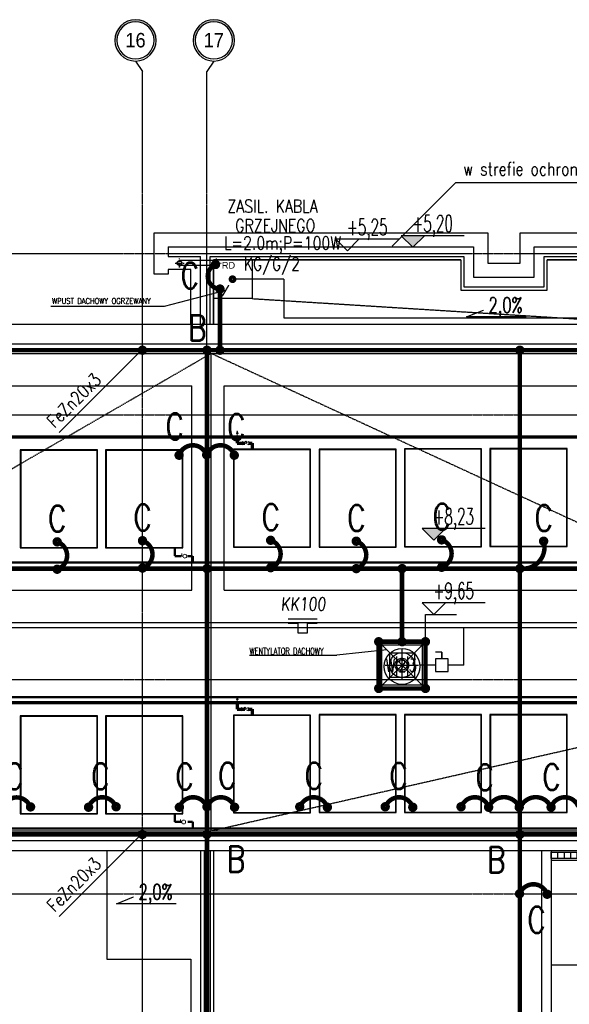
# Model space of a CAD drawing. Extents: x 3880 to 129921, y -116796 to -57711.
# Tile 21 of 110: x 10465 to 11316, y -98074 to -96549. Entities that reach past the tile are written whole.
import ezdxf
from ezdxf.enums import TextEntityAlignment as Align

# ---------------------------------------------------------------- set-up
doc = ezdxf.new("R2010")
doc.units = 0
doc.header["$LTSCALE"] = 2
for name, pattern in [('CENTER', [2, 1.25, -0.25, 0.25, -0.25]), ('DASHDOT2', [12.7, 6.35, -3.175, 0, -3.175]), ('DASHED', [0.75, 0.5, -0.25]), ('DIVIDE2', [0.625, 0.25, -0.125, 0, -0.125, 0, -0.125])]:
    doc.linetypes.add(name, pattern=pattern)
doc.layers.get('0').update_dxf_attribs({"color": 101, "linetype": 'CONTINUOUS'})
for name, color, linetype, lineweight in [('2DH_PLS_glp', 202, 'DASHED', 50), ('2DH_PLS_glz', 86, 'CONTINUOUS', 70), ('2DH_SYM', 41, 'CONTINUOUS', 18)]:
    doc.layers.add(name, color=color, linetype=linetype, lineweight=lineweight)
for name, color, linetype in [('E35', 6, 'CONTINUOUS'), ('E50', 3, 'CONTINUOUS'), ('Ele-balustrada', 114, 'CONTINUOUS'), ('Ins-kan', 54, 'CONTINUOUS'), ('Ins-went', 141, 'CONTINUOUS'), ('Ins-wod', 152, 'CONTINUOUS'), ('KOLEKTORY_BMK_SOLAR_2_51', 1, 'CONTINUOUS'), ('Opis-rzedne', 52, 'CONTINUOUS'), ('Opis-spadki', 61, 'CONTINUOUS'), ('Os-osie glowne', 1, 'CENTER'), ('Os-osie-opis', 2, 'CONTINUOUS'), ('Sch-opis', 51, 'CONTINUOUS'), ('W-idok', 9, 'CONTINUOUS')]:
    doc.layers.add(name, color=color, linetype=linetype)
doc.styles.add('CP_ATTR', font='ROMANS.SHX')
doc.styles.add('dwg_opis duży', font='ARIAL.TTF', dxfattribs={"width": 0.9})
doc.styles.add('dwg_opis podstawowy', font='romans.shx', dxfattribs={"width": 0.9})
doc.styles.add('ROMANS', font='romans', dxfattribs={"width": 0.85})
doc.styles.add('tab-bud$0$ROMANS', font='romans', dxfattribs={"width": 0.7})
doc.styles.add('TYTUL2', font='ARIAL.TTF')
doc.dimstyles.new('CHMIELNA', dxfattribs={"dimscale": 3.5, "dimtxt": 4, "dimasz": 1.5, "dimexe": 3, "dimexo": 0, "dimgap": 1, "dimtad": 1, "dimdec": 1, "dimrnd": 0.5, "dimzin": 12, "dimdsep": 46, "dimtxsty": 'ROMANS', "dimblk": 'DIMTICK', "dimcen": 0.09, "dimse1": 1, "dimse2": 1, "dimclrd": 143, "dimclrt": 53, "dimadec": 0, "dimazin": 0, "dimtfac": 1, "dimtdec": 1, "dimtix": 1, "dimtmove": 2, "dimatfit": 2, "dimldrblk": 'ARCHTICK', "dimfxl": 0, "dimtolj": 1, "dimtzin": 0, "dimarcsym": 0})

# ---------------------------------------------------------------- blocks, each defined once
blk = doc.blocks.new('odwodnienie-liniowe2_mb')
at = {"ltscale": 25}
for p, q in [((0, 7.5), (100, 7.5)), ((10, 5), (10, -5)), ((20, 5), (20, -5)), ((30, 5), (30, -5)), ((40, 5), (40, -5)), ((50, 5), (50, -5)), ((60, 5), (60, -5)), ((70, 5), (70, -5)), ((80, 5), (80, -5)), ((90, 5), (90, -5)), ((0, -7.5), (100, -7.5))]:
    blk.add_line(p, q, dxfattribs=at)
blk.add_lwpolyline([(0, 5), (100, 5), (100, -5), (0, -5)], close=True, dxfattribs=at)
blk = doc.blocks.new('SPADKI')
at = {"ltscale": 25}
blk.add_lwpolyline([(0, 0), (0, -70), (-8, -50), (-8, -50)], dxfattribs=at)
at = {"ltscale": 25, "style": 'ROMANS', "width": 0.7}
blk.add_attdef('SP%', text='', height=18, rotation=90, dxfattribs=at).set_placement((-4.9, -24), align=Align.CENTER)
blk = doc.blocks.new('_gkjgskfjgkdfh')
at = {"linetype": 'DASHDOT2', "ltscale": 0.5}
for points in [[(-7, 0), (7, 0)], [(0, -7), (0, 7)], [(0, 0), (0, -7)]]:
    blk.add_lwpolyline(points, dxfattribs=at)
at = {"ltscale": 2}
for radius in [3.75, 3.25]:
    blk.add_circle((0, 0), radius, dxfattribs=at)
blk = doc.blocks.new('dwg_kota kons 50')
blk.add_hatch(color=256).paths.add_polyline_path([(9, 9), (-9, 9), (0, 0)])
blk.add_lwpolyline([(39.75, 9), (-9, 9), (0, 0), (9, 9)])
at = {"style": 'dwg_opis podstawowy', "width": 0.6}
blk.add_attdef('KOTA_KONS', text='', height=12.75, dxfattribs=at).set_placement((15.375, 8.25), align=Align.BOTTOM_CENTER)
blk = doc.blocks.new('dwg_kota arch 50')
blk.add_lwpolyline([(39.75, 9), (-9, 9), (0, 0), (9, 9)])
at = {"style": 'dwg_opis podstawowy', "width": 0.6}
blk.add_attdef('KOTA_ARCH', text='', height=12.75, dxfattribs=at).set_placement((15.375, 8.25), align=Align.BOTTOM_CENTER)
blk = doc.blocks.new('_opis_osi_liczbowy')
blk.add_hatch(color=256).paths.add_polyline_path([(32, 32), (32, 28.8, -1), (32, -28.8), (32, -32, 1)])
for radius in [32, 28.8]:
    blk.add_circle((32, 0), radius)
at = {"style": 'dwg_opis duży', "width": 0.9}
blk.add_attdef('AXNAMEH', text='', height=22.4, rotation=90, dxfattribs=at).set_placement((32, 0), align=Align.MIDDLE_CENTER)
blk = doc.blocks.new('DIMTICK')
for p, q in [((-1, 0), (1, 0)), ((0, 1), (0, -1))]:
    blk.add_line(p, q)
at = {"const_width": 0.141}
blk.add_lwpolyline([(0.71, 0.71), (-0.71, -0.71)], dxfattribs=at)
blk = doc.blocks.new('CPHS_858')
for p, q in [((0, 0.75), (-0.15, 0.35)), ((-0.15, 0.35), (0.15, 0.35)), ((0.15, 0.35), (0, 0.75)), ((0, 0), (0, 0.35))]:
    blk.add_line(p, q)
blk.add_solid([(-0.15, 0.35), (0, 0.75), (0.15, 0.35)])
at = {"linetype": 'ByBlock', "style": 'CP_ATTR', "flags": 9}
for tag in ['OTHER', 'WEIGHT', 'VOLTAGE', 'POWER', 'FLOW', 'TEMPERATURE', 'PN', 'DN', 'CHARACTER', 'ORDER-NO', 'PRODUCT-TYPE', 'ARTICLE', 'PRODUCER', 'NUMBER', 'GROUP', 'NAME']:
    blk.add_attdef(tag, text='', height=0.00005, dxfattribs=at).set_placement((-0.09, -0.02), align=Align.MIDDLE_LEFT)
blk = doc.blocks.new('CPHS_873')
for p, q in [((0, 0.3), (0, 0.5)), ((0, 0.5), (0.4, 0.5))]:
    blk.add_line(p, q)
blk.add_circle((0, 0), 0.3)
at = {"linetype": 'ByBlock', "style": 'CP_ATTR', "flags": 9}
for tag in ['OTHER', 'WEIGHT', 'VOLTAGE', 'POWER', 'FLOW', 'TEMPERATURE', 'PN', 'DN', 'CHARACTER', 'ORDER-NO', 'PRODUCT-TYPE', 'ARTICLE', 'PRODUCER', 'NUMBER', 'GROUP', 'NAME']:
    blk.add_attdef(tag, text='', height=0.00005, dxfattribs=at).set_placement((-0.09, -0.02), align=Align.MIDDLE_LEFT)
blk = doc.blocks.new('CPHS_009')
for p, q in [((-0.5, 0.25), (0.5, -0.25)), ((0.5, 0.25), (-0.5, -0.25)), ((-0.5, -0.25), (-0.5, 0.25)), ((-0.2, 0.1), (0, 0.3)), ((0, 0.3), (0.2, 0.1)), ((0.5, -0.25), (0.5, 0.25))]:
    blk.add_line(p, q)
at = {"linetype": 'ByBlock', "style": 'CP_ATTR', "flags": 9}
for tag in ['NAME', 'GROUP', 'NUMBER', 'PRODUCER', 'ARTICLE', 'PRODUCT-TYPE', 'ORDER-NO', 'CHARACTER', 'DN', 'PN', 'TEMPERATURE', 'FLOW', 'POWER', 'VOLTAGE', 'WEIGHT', 'OTHER']:
    blk.add_attdef(tag, text='', height=0.00005, dxfattribs=at).set_placement((-0.09, -0.02), align=Align.MIDDLE_LEFT)
blk = doc.blocks.new('A$C396C56EA')
at = {"layer": 'E35'}
for p, q in [((0, 0), (45, 0)), ((0, -6.9), (15, -6.9)), ((15, -6.9), (15, -21.9)), ((30, -21.9), (30, -6.9)), ((30, -6.9), (45, -6.9)), ((15, -21.9), (30, -21.9))]:
    blk.add_line(p, q, dxfattribs=at)

msp = doc.modelspace()

# ---------------------------------------------------------------- linework, layer by layer
at = {"layer": '2DH_PLS_glp'}
for p, q in [((10704.911, -97367.19), (10704.911, -97375.27)), ((10704.911, -97368.383), (10704.911, -97380.27)), ((10704.911, -97380.27), (10715.27, -97380.27)), ((10725.27, -97380.27), (10732.773, -97380.27)), ((10732.773, -97380.27), (10732.773, -97390.217)), ((10012.986, -97390.217), (16669.949, -97390.217)), ((13700.079, -97598.504), (9315.56, -97598.504)), ((10704.911, -97778.979), (10704.911, -97787.059)), ((10704.911, -97780.172), (10704.911, -97792.059)), ((10704.911, -97792.059), (10715.27, -97792.059)), ((10725.27, -97792.059), (10732.773, -97792.059)), ((10732.773, -97792.059), (10732.773, -97802.006)), ((10012.986, -97802.006), (16669.949, -97802.006))]:
    msp.add_line(p, q, dxfattribs=at)
at = {"layer": '2DH_PLS_glz'}
for p, q in [((9323.306, -97195.317), (14384.61, -97195.611)), ((10801.672, -97193.897), (10801.672, -97205.378)), ((10801.672, -97205.378), (10813.227, -97205.378)), ((10819.227, -97205.378), (10824.887, -97205.378)), ((10824.887, -97205.378), (10824.887, -97214.607)), ((9323.306, -97607.106), (13702.707, -97607.106)), ((10801.672, -97605.686), (10801.672, -97617.167)), ((10801.672, -97617.167), (10813.227, -97617.167)), ((10819.227, -97617.167), (10824.887, -97617.167)), ((10824.887, -97617.167), (10824.887, -97626.396))]:
    msp.add_line(p, q, dxfattribs=at)
at = {"layer": 'E35'}
for p, q in [((11041.462, -96899.911), (11140.029, -96801.345)), ((11140.029, -96801.345), (11481.561, -96801.345)), ((10525.505, -97188.648), (10654.673, -97059.48)), ((10525.505, -97188.648), (10654.673, -97059.48)), ((10525.505, -97938.648), (10654.673, -97809.48)), ((10525.505, -97938.648), (10654.673, -97809.48))]:
    msp.add_line(p, q, dxfattribs=at)
at = {"layer": 'E35', "ltscale": 0.5}
msp.add_line((11118.487, -97529.143), (11108.487, -97529.143), dxfattribs=at)
for points in [[(11118.487, -97539.143), (11118.487, -97529.143), (11118.487, -97529.143), (11118.487, -97539.143)], [(11128.487, -97559.143), (11128.487, -97539.143), (11108.487, -97539.143), (11108.487, -97559.143)]]:
    msp.add_lwpolyline(points, close=True, dxfattribs=at)
at = {"layer": 'E50'}
for p, q in [((10873.883, -96951.302), (10794.289, -96951.302)), ((10873.883, -96951.302), (10873.883, -97011.288)), ((10873.883, -97011.288), (12061.809, -97011.288)), ((12112.579, -97491.575), (9295.611, -97491.575)), ((11152.527, -97549.143), (11152.527, -97491.575)), ((11108.487, -97549.143), (11084.446, -97549.143)), ((11152.527, -97549.143), (11128.487, -97549.143))]:
    msp.add_line(p, q, dxfattribs=at)
at = {"layer": 'E50', "const_width": 7}
for points in [[(10767.882, -96928.467, 0.78481799), (10774.138, -96966.409, 2.21832926)], [(10711.503, -97223.951, -0.71386373), (10753.774, -97223.279, -2.21832926)], [(10796.943, -97223.951, 0.71386373), (10754.673, -97223.279, 2.21832926)], [(11118.121, -97355.05, -0.71386373), (11118.792, -97397.321, -2.21832926)], [(10522.67, -97358.108, -0.71386373), (10523.341, -97400.379, -2.21832926)], [(10654.85, -97356.333, -0.71386373), (10655.522, -97398.604, -2.21832926)], [(10853.313, -97355.703, -0.71386373), (10853.985, -97397.973, -2.21832926)], [(10985.941, -97357.124, -0.71386373), (10986.613, -97399.395, -2.21832926)], [(11276.076, -97357.124, -0.54263803), (11239.933, -97399.395, -2.21832926)], [(10438.728, -97769.415, -0.71386373), (10480.999, -97768.744, -2.21832926)], [(10571.269, -97769.2, -0.71386373), (10613.54, -97768.528, -2.21832926)], [(10711.953, -97769.2, -0.71386373), (10754.223, -97768.528, -2.21832926)], [(10797.393, -97769.2, 0.71386373), (10755.122, -97768.528, 2.21832926)], [(10941.1, -97769.2, 0.71386373), (10898.83, -97768.528, 2.21832926)], [(11073.438, -97769.2, 0.71386373), (11031.167, -97768.528, 2.21832926)], [(11190.895, -97769.2, 0.71386373), (11148.624, -97768.528, 2.21832926)], [(11238.252, -97769.2, 0.65773453), (11190.895, -97769.2, 2.21832926)], [(11240.27, -97769.2, -0.65773453), (11287.627, -97769.2, -2.21832926)], [(11287.627, -97769.2, -0.71386373), (11329.898, -97768.528, -2.21832926)], [(11281.532, -97903.974, 0.71386373), (11239.261, -97903.302, 2.21832926)]]:
    msp.add_lwpolyline(points, format="xyb", dxfattribs=at)
for points in [[(10771.632, -96928.467, 1), (10764.132, -96928.467, 1)], [(10794.289, -96948.802, -1), (10794.289, -96953.802, -1)], [(10778.56, -96966.595, 1), (10771.06, -96966.595, 1)], [(10750.923, -97061.302, -1), (10758.423, -97061.302, -1)], [(11235.511, -97061.302, -1), (11243.011, -97061.302, -1)], [(10711.503, -97227.701, -1), (10711.503, -97220.201, -1)], [(10754.223, -97226.991, -1), (10754.223, -97219.491, -1)], [(10796.943, -97227.701, 1), (10796.943, -97220.201, 1)], [(10518.92, -97358.108, -1), (10526.42, -97358.108, -1)], [(10651.1, -97356.333, -1), (10658.6, -97356.333, -1)], [(10849.563, -97355.703, -1), (10857.063, -97355.703, -1)], [(10982.191, -97357.124, -1), (10989.691, -97357.124, -1)], [(11114.371, -97355.05, -1), (11121.871, -97355.05, -1)], [(11272.326, -97357.124, -1), (11279.826, -97357.124, -1)], [(10518.92, -97400.565, -1), (10526.42, -97400.565, -1)], [(10651.1, -97398.79, -1), (10658.6, -97398.79, -1)], [(10750.923, -97399.581, -1), (10758.423, -97399.581, -1)], [(10849.563, -97398.159, -1), (10857.063, -97398.159, -1)], [(10982.191, -97399.581, -1), (10989.691, -97399.581, -1)], [(11053.111, -97399.581, -1), (11060.611, -97399.581, -1)], [(11114.371, -97397.507, -1), (11121.871, -97397.507, -1)], [(11235.511, -97399.581, -1), (11243.011, -97399.581, -1)], [(11235.511, -97399.581, -1), (11243.011, -97399.581, -1)], [(11016.928, -97512.829, -1), (11024.428, -97512.829, -1)], [(11053.111, -97512.829, -1), (11060.611, -97512.829, -1)], [(11089.294, -97512.829, -1), (11096.794, -97512.829, -1)], [(11016.928, -97585.189, -1), (11024.428, -97585.189, -1)], [(11089.294, -97585.189, -1), (11096.794, -97585.189, -1)], [(10481.448, -97772.455, -1), (10481.448, -97764.955, -1)], [(10571.269, -97772.95, -1), (10571.269, -97765.45, -1)], [(10613.989, -97772.24, -1), (10613.989, -97764.74, -1)], [(10711.953, -97772.95, -1), (10711.953, -97765.45, -1)], [(10754.673, -97772.24, -1), (10754.673, -97764.74, -1)], [(10797.393, -97772.95, 1), (10797.393, -97765.45, 1)], [(10898.38, -97772.24, -1), (10898.38, -97764.74, -1)], [(10941.1, -97772.95, 1), (10941.1, -97765.45, 1)], [(11030.718, -97772.24, -1), (11030.718, -97764.74, -1)], [(11073.438, -97772.95, 1), (11073.438, -97765.45, 1)], [(11148.175, -97772.24, -1), (11148.175, -97764.74, -1)], [(11190.895, -97772.95, -1), (11190.895, -97765.45, -1)], [(11238.252, -97772.95, -1), (11238.252, -97765.45, -1)], [(11287.627, -97772.95, -1), (11287.627, -97765.45, -1)], [(10758.423, -97811.302, -1), (10750.923, -97811.302, -1)], [(11243.011, -97811.302, -1), (11235.511, -97811.302, -1)], [(11238.812, -97907.014, -1), (11238.812, -97899.514, -1)], [(11281.532, -97907.724, 1), (11281.532, -97900.224, 1)]]:
    msp.add_lwpolyline(points, format="xyb", close=True, dxfattribs=at)
for points in [[(10774.81, -97061.302), (10774.81, -96966.595)], [(9406.673, -97061.302), (18349.673, -97061.302)], [(10754.673, -97061.302), (10754.673, -97811.302)], [(11239.261, -97061.302), (11239.261, -97811.302)], [(9247.289, -97399.581), (11754.673, -97399.581)], [(11056.861, -97512.829), (11056.861, -97399.581)], [(11020.678, -97512.829), (11093.044, -97512.829), (11093.044, -97585.189), (11020.678, -97585.189), (11020.678, -97512.829)], [(9247.289, -97811.302), (18349.673, -97811.302)], [(11239.261, -97811.302), (11239.261, -101403.719)]]:
    msp.add_lwpolyline(points, dxfattribs=at)
at = {"layer": 'E50', "ltscale": 15, "const_width": 7}
for points in [[(10654.764, -97065.051, 1), (10654.582, -97057.553, 1)], [(10774.719, -97065.051, -1), (10774.901, -97057.553, -1)], [(10654.764, -97815.051, 1), (10654.582, -97807.553, 1)]]:
    msp.add_lwpolyline(points, format="xyb", close=True, dxfattribs=at)
at = {"layer": 'E50', "linetype": 'DIVIDE2', "ltscale": 70, "const_width": 7}
msp.add_lwpolyline([(10754.673, -97811.302), (10754.673, -101561.302)], dxfattribs=at)
at = {"layer": 'E50', "color": 6}
msp.add_circle((11056.806, -97551.189), 27.715, dxfattribs=at)
at = {"layer": 'Ele-balustrada'}
for points in [[(10750.173, -97836.302), (10750.173, -101559.302)], [(10754.173, -97836.302), (10754.173, -101563.302)]]:
    msp.add_lwpolyline(points, dxfattribs=at)
at = {"layer": 'Ins-went', "linetype": 'DASHED'}
for p, q in [((11056.514, -97523.335), (11056.514, -97571.302)), ((11030.84, -97549.009), (11082.187, -97549.009))]:
    msp.add_line(p, q, dxfattribs=at)
at = {"layer": 'Ins-went'}
msp.add_circle((11056.861, -97549.009), 19.183, dxfattribs=at)
at = {"layer": 'Ins-went', "linetype": 'DASHED'}
for radius in [10.56, 8]:
    msp.add_circle((11056.514, -97549.009), radius, dxfattribs=at)
at = {"layer": 'KOLEKTORY_BMK_SOLAR_2_51'}
for points in [[(10915.184, -97366.325), (10915.184, -97214.607), (10795.575, -97214.607), (10795.575, -97366.325)], [(11047.813, -97366.325), (11047.813, -97214.607), (10928.203, -97214.607), (10928.203, -97366.325)], [(11179.992, -97365.673), (11179.992, -97213.955), (11060.382, -97213.955), (11060.382, -97365.673)], [(11061.115, -97214.798), (11061.025, -97365.046), (11179.432, -97365.098), (11179.564, -97214.798)], [(11312.533, -97365.458), (11312.533, -97213.74), (11192.923, -97213.74), (11192.923, -97365.458)], [(11193.655, -97214.583), (11193.566, -97364.831), (11311.972, -97364.882), (11312.105, -97214.583)], [(10585.103, -97367.532), (10585.103, -97215.813), (10465.493, -97215.813), (10465.493, -97367.532)], [(10466.225, -97216.656), (10466.136, -97366.905), (10584.542, -97366.956), (10584.675, -97216.656)], [(10717.282, -97367.532), (10717.282, -97215.813), (10597.672, -97215.813), (10597.672, -97367.532)], [(10598.405, -97216.656), (10598.315, -97366.905), (10716.722, -97366.956), (10716.854, -97216.656)], [(10796.307, -97215.45), (10796.217, -97365.699), (10914.624, -97365.75), (10914.757, -97215.45)], [(10928.935, -97215.45), (10928.846, -97365.699), (11047.252, -97365.75), (11047.385, -97215.45)], [(10915.184, -97778.114), (10915.184, -97626.396), (10795.575, -97626.396), (10795.575, -97778.114)], [(11047.813, -97777.462), (11047.813, -97625.744), (10928.203, -97625.744), (10928.203, -97777.462)], [(10928.935, -97626.587), (10928.846, -97776.835), (11047.252, -97776.886), (11047.385, -97626.587)], [(11179.992, -97777.462), (11179.992, -97625.744), (11060.382, -97625.744), (11060.382, -97777.462)], [(11061.115, -97626.587), (11061.025, -97776.835), (11179.432, -97776.886), (11179.564, -97626.587)], [(11312.533, -97777.247), (11312.533, -97625.528), (11192.923, -97625.528), (11192.923, -97777.247)], [(11193.655, -97626.371), (11193.566, -97776.62), (11311.972, -97776.671), (11312.105, -97626.371)], [(10585.103, -97779.321), (10585.103, -97627.602), (10465.493, -97627.602), (10465.493, -97779.321)], [(10466.225, -97628.445), (10466.136, -97778.694), (10584.542, -97778.745), (10584.675, -97628.445)], [(10717.282, -97779.321), (10717.282, -97627.602), (10597.672, -97627.602), (10597.672, -97779.321)], [(10598.405, -97628.445), (10598.315, -97778.694), (10716.722, -97778.745), (10716.854, -97628.445)], [(10796.307, -97627.239), (10796.217, -97777.487), (10914.624, -97777.539), (10914.757, -97627.239)]]:
    msp.add_lwpolyline(points, close=True, dxfattribs=at)
at = {"layer": 'Opis-rzedne'}
msp.add_lwpolyline([(11093.044, -97512.829), (11093.044, -97470.833), (11141, -97470.833)], dxfattribs=at)
at = {"layer": 'Os-osie glowne'}
for points in [[(10654.673, -102606.302), (10654.673, -96629.302)], [(10754.673, -102606.302), (10754.673, -96629.302)], [(6322.673, -96911.302), (18589.673, -96911.302)], [(6322.673, -97061.302), (18589.673, -97061.302)], [(6322.673, -97161.302), (18589.673, -97161.302)], [(6322.673, -97571.302), (18589.673, -97571.302)], [(6322.673, -97811.302), (18589.673, -97811.302)], [(6322.673, -97903.302), (18589.673, -97903.302)]]:
    msp.add_lwpolyline(points, dxfattribs=at)
at = {"layer": 'Os-osie-opis'}
for points in [[(10644.013, -96613.302), (10654.673, -96629.302)], [(10765.333, -96613.302), (10754.673, -96629.302)]]:
    msp.add_lwpolyline(points, dxfattribs=at)
at = {"layer": 'Sch-opis'}
for p in [(10820.748, -97533.875), (11033.15, -97525.3)]:
    msp.add_line(p, (10955.599, -97533.875), dxfattribs=at)
at = {"layer": 'W-idok'}
for p, q in [((10694.673, -96901.302), (11167.673, -96901.302)), ((11261.673, -96901.302), (11667.673, -96901.302)), ((10694.673, -96916.302), (10744.673, -96916.302)), ((10744.673, -97021.302), (10744.673, -96916.302)), ((10759.673, -97021.302), (10759.673, -96916.302)), ((10759.673, -96916.302), (11152.673, -96916.302)), ((11276.673, -96916.302), (11652.673, -96916.302)), ((18389.673, -97021.302), (9366.673, -97021.302)), ((9257.173, -97836.302), (18224.673, -97836.302)), ((10599.673, -97836.302), (10599.673, -98004.302)), ((10744.673, -97836.302), (10744.673, -97989.302)), ((10759.673, -97836.302), (10759.673, -97974.302)), ((10764.673, -97836.302), (10764.673, -97969.302)), ((10759.673, -97974.302), (10759.673, -98398.302)), ((10764.673, -97969.302), (10764.673, -98403.302)), ((10744.673, -97989.302), (10744.673, -98383.302)), ((10599.673, -98004.302), (10729.673, -98004.302)), ((10729.673, -98004.302), (10729.673, -98368.302))]:
    msp.add_line(p, q, dxfattribs=at)
for points in [[(10729.673, -97021.302), (10729.673, -96936.302), (10694.673, -96936.302), (10694.673, -96943.302), (10672.673, -96943.302), (10672.673, -96879.302), (11189.673, -96879.302)], [(11189.673, -96879.302), (11189.673, -96926.302), (11239.673, -96926.302), (11239.673, -96879.302)], [(11239.673, -96879.302), (11689.673, -96879.302)], [(10694.673, -96901.302), (10694.673, -96916.302)], [(11167.673, -96901.302), (11167.673, -96948.302), (11261.673, -96948.302), (11261.673, -96901.302)], [(10769.65, -96922.551), (10712.173, -96922.551)], [(10764.673, -97021.302), (10764.673, -96921.302), (11147.673, -96921.302)], [(11147.673, -96921.302), (10764.673, -96921.302), (10764.673, -97021.302)], [(11147.673, -96921.302), (11147.673, -96968.302), (11281.673, -96968.302), (11281.673, -96921.302)], [(11152.673, -96916.302), (11152.673, -96963.302), (11276.673, -96963.302), (11276.673, -96916.302)], [(11281.673, -96921.302), (11647.673, -96921.302)], [(11647.673, -96921.302), (11281.673, -96921.302)], [(10769.65, -96930.051), (10712.173, -96930.051)], [(9257.173, -97151.302), (9396.673, -97151.302), (9396.673, -97051.302), (18359.673, -97051.302), (18359.673, -97821.302), (9257.173, -97821.302)], [(9257.173, -97166.302), (9411.673, -97166.302), (9411.673, -97066.302), (18344.673, -97066.302), (18344.673, -97806.302), (9257.173, -97806.302)], [(9461.673, -97216.302), (9461.673, -97116.302), (10731.428, -97116.302)], [(10731.428, -97432.829), (10731.428, -97116.302)], [(10781.428, -97116.302), (11435.361, -97116.302)], [(10781.428, -97432.829), (10781.428, -97116.302)], [(9307.173, -97432.829), (10731.428, -97432.829)], [(10781.428, -97432.829), (11435.361, -97432.829)], [(9257.173, -97482.829), (12165.673, -97482.829)], [(11093.044, -97512.829), (11020.678, -97585.189)], [(11020.678, -97512.829), (11093.044, -97585.189)], [(11272.673, -97836.302), (11272.673, -98205.302)], [(11287.673, -97836.302), (11287.673, -98190.302)]]:
    msp.add_lwpolyline(points, dxfattribs=at)
for points in [[(10764.673, -96921.302), (10824.673, -96921.302), (10824.673, -96981.302), (10764.673, -96981.302)], [(11020.678, -97549.009), (11020.678, -97512.829), (11093.044, -97512.829), (11093.044, -97585.189), (11020.678, -97585.189)]]:
    msp.add_lwpolyline(points, close=True, dxfattribs=at)
at = {"layer": 'W-idok', "linetype": 'DASHED'}
for points in [[(10824.673, -96981.302), (11464.673, -97021.302)], [(9587.173, -97746.302), (10760.923, -97066.302)], [(10760.923, -97806.302), (10760.923, -97066.302)], [(11747.905, -97521.563), (10760.923, -97066.302)], [(11747.905, -97581.563), (10760.923, -97806.302)], [(11287.673, -98013.302), (11641.673, -98013.302)]]:
    msp.add_lwpolyline(points, dxfattribs=at)
for points in [[(11025.678, -97549.009), (11025.678, -97517.829), (11088.044, -97517.829), (11088.044, -97580.189), (11025.678, -97580.189)], [(11037.678, -97549.009), (11037.678, -97529.829), (11076.044, -97529.829), (11076.044, -97568.189), (11037.678, -97568.189)]]:
    msp.add_lwpolyline(points, close=True, dxfattribs=at)

# ---------------------------------------------------------------- block references
at = {"layer": '2DH_SYM', "xscale": 10, "yscale": 10, "zscale": 10}
for name, p in [('CPHS_858', (10801.672, -97193.897)), ('CPHS_009', (10814.722, -97205.313)), ('CPHS_858', (10801.672, -97605.686)), ('CPHS_009', (10813.227, -97617.167))]:
    msp.add_blockref(name, p, dxfattribs=at)
at = {"layer": '2DH_SYM', "xscale": 10, "yscale": 10, "zscale": 10, "rotation": 90}
for p in [(10720.487, -97380.243), (10718.554, -97792.063)]:
    msp.add_blockref('CPHS_873', p, dxfattribs=at)
at = {"layer": 'E35'}
msp.add_blockref('A$C396C56EA', (10880.357, -97477.217), dxfattribs=at)
at = {"layer": 'Ins-kan'}
msp.add_blockref('odwodnienie-liniowe2_mb', (11287.673, -97843.802), dxfattribs=at)
at = {"layer": 'Ins-wod'}
msp.add_blockref('_gkjgskfjgkdfh', (10769.65, -96926.302), dxfattribs=at)
at = {"layer": 'Opis-rzedne', "xscale": 2, "yscale": 2, "zscale": 2}
for name, p, values in [('dwg_kota arch 50', (10972.073, -96907.37), {'KOTA_ARCH': '+5,25'}), ('dwg_kota kons 50', (11073.347, -96901.87), {'KOTA_KONS': '+5,20'}), ('dwg_kota kons 50', (11106.022, -97355.65), {'KOTA_KONS': '+8,23'}), ('dwg_kota arch 50', (11106.022, -97470.833), {'KOTA_ARCH': '+9,65'})]:
    msp.add_blockref(name, p, dxfattribs=at).add_auto_attribs(values)
at = {"layer": 'Opis-spadki', "xscale": 1.320808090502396, "yscale": 1.320808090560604, "zscale": 1.320808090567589, "rotation": 270}
for p in [(11248.828, -97009.649), (10706.855, -97918.606)]:
    msp.add_blockref('SPADKI', p, dxfattribs=at).add_auto_attribs({'SP%': '2,0%'})
at = {"layer": 'Os-osie-opis'}
ref = msp.add_blockref('_opis_osi_liczbowy', (10644.013, -96613.302), dxfattribs=dict(at, xscale=-1, rotation=270))
ref.add_attrib('AXNAMEH', '16', dxfattribs={"layer": '0', "height": 22.4, "style": 'dwg_opis duży', "width": 0.9}).set_placement((10644.013, -96581.012), align=Align.MIDDLE_CENTER)
ref = msp.add_blockref('_opis_osi_liczbowy', (10765.333, -96613.302), dxfattribs=dict(at, xscale=-1, rotation=270))
ref.add_attrib('AXNAMEH', '17', dxfattribs={"layer": '0', "height": 22.4, "style": 'dwg_opis duży', "width": 0.9}).set_placement((10765.333, -96581.012), align=Align.MIDDLE_CENTER)
at = {"layer": 'W-idok'}
msp.add_blockref('_gkjgskfjgkdfh', (10712.173, -96926.302), dxfattribs=at)

# ---------------------------------------------------------------- texts
at = {"layer": 'E35', "style": 'ROMANS'}
for s, width, p in [('w strefie ochronnej zwodu ', 0.8, (11151.584, -96790.395)), ('W|2|3', 0.7, (11031.606, -97559.585))]:
    msp.add_text(s, height=20, dxfattribs=dict(at, width=width)).set_placement(p)
at = {"layer": 'E35', "style": 'ROMANS', "width": 0.8}
for s, p in [('ZASIL. KABLA ', (10861.659, -96838.149)), ('GRZEJNEGO', (10860.447, -96868.247)), ('L=2.0m;P=100W', (10871.618, -96898.346)), ('KG/G/2', (10855.08, -96929.193))]:
    msp.add_text(s, height=20, rotation=0, dxfattribs=at).set_placement(p, align=Align.MIDDLE)
for p in [(10518.854, -97182.88), (10518.854, -97182.88), (10518.854, -97932.88), (10518.854, -97932.88)]:
    msp.add_text('FeZn20x3', height=20, rotation=45, dxfattribs=at).set_placement(p)
at = {"layer": 'E35', "style": 'ROMANS', "oblique": 5, "width": 0.8}
msp.add_text('KK100', height=20, dxfattribs=at).set_placement((10868.831, -97464.225))
at = {"layer": 'E50', "ltscale": 50, "style": 'ROMANS', "width": 0.8}
for s, p in [('C', (10713.67, -96965.753)), ('C', (10690.245, -97199.346)), ('C', (10785.74, -97200.317)), ('C', (10508.373, -97342.238)), ('C', (10640.554, -97340.463)), ('C', (10839.016, -97339.832)), ('C', (10971.645, -97341.254)), ('C', (11103.824, -97339.18)), ('C', (11261.779, -97341.254)), ('C', (10441.553, -97741.295)), ('C', (10575.109, -97741.288)), ('C', (10705.603, -97741.549)), ('C', (10771.569, -97740.299)), ('C', (10905.657, -97740.567)), ('C', (11037.006, -97740.96)), ('C', (11170.343, -97742.965)), ('C', (11273.814, -97742.419)), ('B', (10785.253, -97869.577)), ('B', (11188.185, -97870.766)), ('C', (11250.608, -97963.683))]:
    msp.add_text(s, height=40, dxfattribs=at).set_placement(p)
msp.add_text('B', height=40, rotation=360, dxfattribs=at).set_placement((10725.068, -97046.753))
at = {"layer": 'Ins-wod', "insert": (10777.727, -96924.646), "char_height": 10.2123, "width": 1336.21749, "attachment_point": 1, "style": 'TYTUL2'}
msp.add_mtext('RD', dxfattribs=at)
at = {"layer": 'Sch-opis', "style": 'tab-bud$0$ROMANS', "width": 0.7}
msp.add_text(' WENTYLATOR DACHOWY', height=10.75717, rotation=0, dxfattribs=at).set_placement((10815.494, -97532.83))
at = {"layer": 'Sch-opis', "insert": (10514.829, -96980.604), "char_height": 9, "width": 203.76147, "attachment_point": 1, "style": 'ROMANS'}
msp.add_mtext('WPUST DACHOWY OGRZEWANY', dxfattribs=at)

# ---------------------------------------------------------------- leaders
at = {"layer": 'Sch-opis'}
msp.add_leader([(10783.452, -96969.011), (10688.404, -96993.671), (10512.822, -96993.671)], dimstyle='CHMIELNA', override={"dimasz": 4, "dimgap": 1, "dimtad": 0}, dxfattribs=at)

doc.saveas('drawing.dxf')
